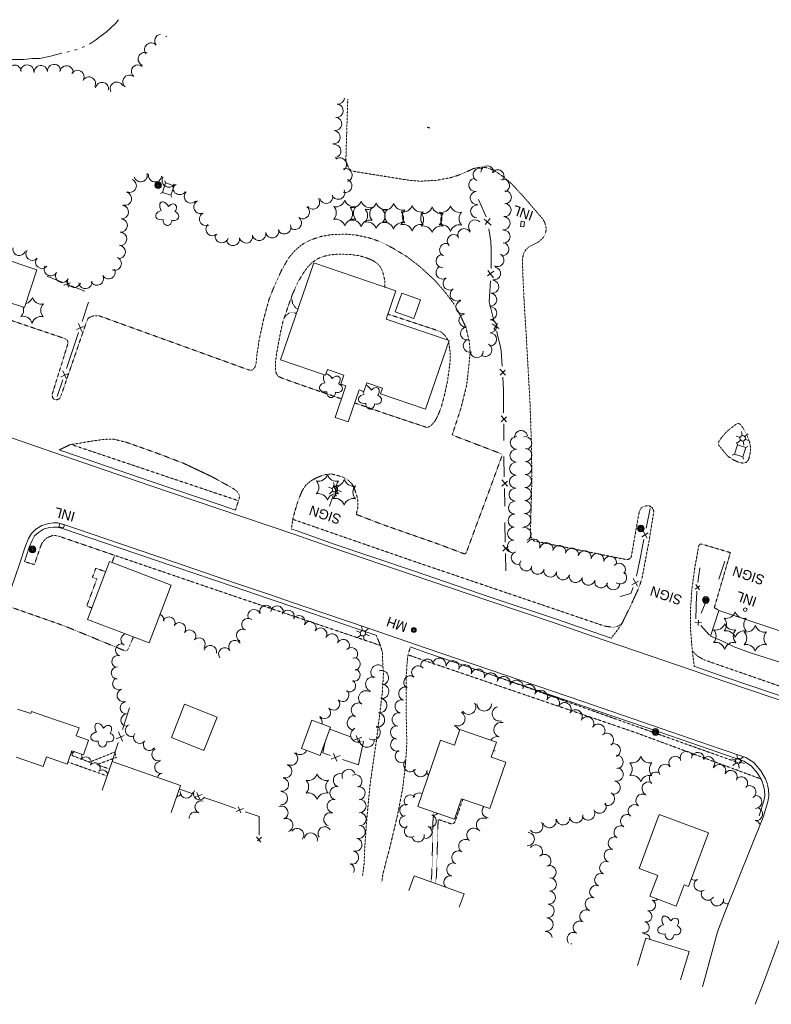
# Model space of a CAD drawing. Extents: x 386733 to 390135, y 98190 to 100008.
# Tile 7 of 12: x 388510 to 388967, y 98539 to 99138. Entities that reach past the tile are written whole.
import ezdxf
from ezdxf.enums import TextEntityAlignment as Align

# ---------------------------------------------------------------- set-up
doc = ezdxf.new("R2010")
doc.units = 0
doc.header["$LTSCALE"] = 0.005
doc.header["$MEASUREMENT"] = 0
for name, pattern in [('DGN Style 3', [37.5, 25, -12.5]), ('DGN Style 4', [56.5, 25, -12.5, 6.5, -12.5]), ('DGN Style 5', [20, 10, -10]), ('DGN Style 6', [74.75, 25, -12.5, 6.25, -12.5, 6, -12.5])]:
    doc.linetypes.add(name, pattern=pattern)
for name, color, linetype, lineweight in [('E_DRN_Grate', 5, 'Continuous', 15), ('E_DWY', 2, 'DGN Style 3', 15), ('E_LAND_Vegetation', 3, 'Continuous', 15), ('E_MISCPROP', 30, 'Continuous', 15), ('E_MISCPROP_HvyLine', 241, 'Continuous', 25), ('E_MISCPROP_Railing', 30, 'Continuous', 15), ('E_PATH_Sidewalk', 2, 'DGN Style 5', 15), ('E_RDWY', 21, 'Continuous', 25), ('E_UTL_AboveGroundPipe', 30, 'DGN Style 4', 15), ('E_WTR', 4, 'DGN Style 6', 15)]:
    doc.layers.add(name, color=color, linetype=linetype, lineweight=lineweight)
doc.styles.add('Style-IGR_FONT_0', font='IGR_FONT_0.shx')
doc.styles.add('Style-IGR_FONT_1', font='IGR_FONT_1.shx')

# ---------------------------------------------------------------- blocks, each defined once
blk = doc.blocks.new('POLE')
at = {"layer": 'E_MISCPROP', "color": 20, "linetype": 'Continuous', "lineweight": 0}
for radius in [2.02, 1.51, 1.01, 0.504]:
    blk.add_circle((0.03, -0.09), radius, dxfattribs=at)
blk = doc.blocks.new('INLT')
at = {"layer": 'E_MISCPROP_Railing', "color": 40, "linetype": 'Continuous', "lineweight": 0, "flags": 128}
blk.add_lwpolyline([(3, -2), (3, 0), (0, 0), (0, -2), (3, -2)], dxfattribs=at)
blk = doc.blocks.new('INL')
at = {"layer": 'E_MISCPROP_Railing', "color": 40, "linetype": 'Continuous', "lineweight": 0, "style": 'Style-IGR_FONT_0'}
blk.add_text('INL', height=6, rotation=0.00003, dxfattribs=at).set_placement((-5.79, -2.75))
blk = doc.blocks.new('PED')
at = {"layer": 'E_UTL_AboveGroundPipe', "color": 101, "linetype": 'Continuous', "lineweight": 13}
for p, q in [((-2.34, 2.71), (-3.29, 3.77)), ((3.06, 2.71), (4.02, 3.77)), ((-3.29, -4.35), (-2.34, -3.29)), ((4.02, -4.35), (3.06, -3.29))]:
    blk.add_line(p, q, dxfattribs=at)
at = {"layer": 'E_UTL_AboveGroundPipe', "color": 101, "linetype": 'Continuous', "lineweight": 13, "flags": 128}
blk.add_lwpolyline([(-2.34, -3.29), (3.06, -3.29), (3.06, 2.71), (-2.34, 2.71)], close=True, dxfattribs=at)
blk = doc.blocks.new('MHO_1')
at = {"layer": 'E_DRN_Grate', "color": 20, "linetype": 'Continuous', "lineweight": 0}
for centre, radius in [((0.04, -0.06), 1.5), ((0.04, -0.06), 1.22), ((0.04, -0.07), 0.968), ((0.01, -0.08), 0.605)]:
    blk.add_circle(centre, radius, dxfattribs=at)
blk = doc.blocks.new('LTP_1')
at = {"layer": 'E_MISCPROP', "color": 20, "linetype": 'Continuous', "lineweight": 0}
for p, q in [((-1.61, 0.09), (-4.22, 0.17)), ((-0.78, 1.46), (-1.98, 3.76)), ((0.86, 1.37), (2.22, 3.6)), ((1.66, 0), (4.18, -0.07)), ((-0.86, -1.4), (-2.22, -3.59)), ((0.78, -1.44), (2.02, -3.62))]:
    blk.add_line(p, q, dxfattribs=at)
blk.add_arc((0.02, 0.01), 1.64, 0, 360, dxfattribs=at)
blk = doc.blocks.new('POLE_1')
at = {"layer": 'E_MISCPROP', "color": 20, "linetype": 'Continuous', "lineweight": 0}
for radius in [2.02, 1.51, 1.01, 0.504]:
    blk.add_circle((0.03, -0.09), radius, dxfattribs=at)
blk = doc.blocks.new('TREE')
at = {"layer": 'E_LAND_Vegetation', "color": 93, "linetype": 'Continuous', "lineweight": 0}
for centre, major_axis, ratio in [((-1.07, 3.38), (0.91, -3.32), 0.782863), ((-3.74, -0.07), (3.29, -0.08), 0.832022), ((2.88, 1.66), (-3.52, -1.95), 0.691916), ((-1.48, -3.66), (1.2, 3.24), 0.716896), ((2.54, -2.64), (-3.34, 3.06), 0.560249)]:
    blk.add_ellipse(centre, major_axis=major_axis, ratio=ratio, start_param=1.570796, end_param=4.712389, dxfattribs=at)
blk = doc.blocks.new('PINEL')
at = {"layer": 'E_LAND_Vegetation', "color": 93, "linetype": 'Continuous', "lineweight": 0}
for centre, start, end in [((-8.23, 7.26), 275.21121, 0.97612), ((2.17, 10.66), 215.21121, 300.97612), ((-10.49, -3.45), 335.21121, 60.97612), ((10.31, 3.35), 155.21122, 240.97613), ((-2.35, -10.75), 35.21122, 120.97613), ((8.05, -7.36), 95.21122, 180.97613)]:
    blk.add_arc(centre, 5.72, start, end, dxfattribs=at)
blk = doc.blocks.new('SIGN')
at = {"layer": 'E_MISCPROP', "color": 20, "linetype": 'Continuous', "lineweight": 0, "style": 'Style-IGR_FONT_0'}
blk.add_text('SIGN', height=6, rotation=0.00002, dxfattribs=at).set_placement((0, 0), align=Align.MIDDLE_LEFT)

msp = doc.modelspace()

# ---------------------------------------------------------------- linework, layer by layer
at = {"layer": 'E_DWY', "color": 51, "linetype": 'DGN Style 3', "lineweight": 0, "flags": 128}
for points in [[(388709.83, 99089.27), (388708.8, 99057.38), (388708.72, 99052.65), (388709.33, 99049.98), (388710.48, 99047.34), (388711.97, 99045.97), (388713.69, 99045.43), (388746.97, 99040.09), (388753.9, 99039.5), (388763.75, 99040.03), (388772.65, 99041.69), (388777.53, 99043.31), (388782.76, 99045.54), (388786.13, 99047.12), (388788.91, 99047.84), (388791.66, 99048.07), (388794.62, 99047.61), (388798.68, 99046.08), (388804.41, 99042.22), (388809.17, 99038.19), (388816.75, 99030.05), (388826.96, 99018.17), (388828.61, 99016.16), (388829.73, 99014.01), (388830.3, 99011.87), (388830.43, 99009.88), (388829.92, 99007.62), (388829.2, 99006.11), (388827.95, 99004.45), (388825.79, 99002.63), (388824.12, 99001.71), (388821.7, 99000.52), (388819.6, 98999.41), (388817.97, 98997.68), (388816.65, 98995.47), (388816, 98992.01), (388816.26, 98982.97), (388816.66, 98973.39), (388817.33, 98961.39), (388818.28, 98946.63), (388819.51, 98924.25), (388820.63, 98904.3), (388821.53, 98878.58), (388821.71, 98857.38), (388820.92, 98827.43), (388821.01, 98823.63), (388821.78, 98821.78), (388823.08, 98820.94), (388879.05, 98809.63), (388880.24, 98809.65), (388881.5, 98810.39), (388882.19, 98811.35), (388886.47, 98835.83), (388887.18, 98839.13), (388888.16, 98840.88), (388889.61, 98841.89), (388891.43, 98842.34), (388893.12, 98842.18), (388894.69, 98841.35), (388895.35, 98840.37), (388895.81, 98839.09), (388895.77, 98838.11), (388892.97, 98820.95), (388888.68, 98798.21), (388886.96, 98793), (388882.07, 98782.15), (388876.6, 98771), (388874.43, 98767.66), (388869.96, 98761.84)], [(388758.01, 99072.55), (388758.27, 99072.23), (388759.33, 99071.92), (388759.74, 99071.95)], [(388535.91, 98910.22), (388550.91, 98953.79), (388552.04, 98956.21), (388553.79, 98957.32), (388556.22, 98957.77), (388558.87, 98957.64), (388648.99, 98925.07), (388650.48, 98924.7), (388651.48, 98924.7), (388652.49, 98925.41), (388653.41, 98926.53), (388654.14, 98928.8), (388654.65, 98934.52), (388656.02, 98943.34), (388658.63, 98955.52), (388661.9, 98967.51), (388664.98, 98975.27), (388669.49, 98985.23), (388673.86, 98992.84), (388677.51, 98997.18), (388682.35, 99001.24), (388687.22, 99003.84), (388693.88, 99006.03), (388699.79, 99007), (388708.27, 99007.31), (388714.4, 99006.82), (388722.77, 99005.08), (388729.9, 99002.67), (388737, 98998.96), (388745.65, 98993.78), (388753.42, 98987.77), (388762.7, 98979.35), (388769.03, 98972.02), (388774.61, 98964.64), (388778.66, 98957.17), (388781.66, 98950.62), (388783.68, 98942.14), (388784.22, 98935.55), (388783.31, 98926.06), (388782.11, 98915.55), (388778.52, 98901.19), (388773.28, 98885.27), (388803.32, 98873.84), (388803.72, 98873.05), (388796.9, 98854.44), (388783.82, 98819.14), (388781.88, 98813.68), (388781.27, 98813.23), (388780.69, 98813.08), (388764.35, 98819.23), (388730.96, 98830.91), (388714.91, 98837.08), (388715.99, 98841.25), (388716.03, 98844.3), (388715.59, 98847.44), (388714.12, 98852.09), (388712.3, 98855.72), (388709.62, 98858.25), (388706.41, 98859.91), (388703.13, 98860.82), (388699.79, 98861.66), (388695.72, 98861.16), (388691.14, 98859.46), (388687.41, 98857.4), (388684.35, 98854.86), (388682.06, 98851.31), (388679.73, 98845.65), (388677.88, 98839.67), (388676.51, 98834.54), (388675.55, 98828.19)], [(388535.91, 98910.22), (388534.82, 98907.64), (388534.1, 98907.07), (388532.84, 98906.71), (388531.75, 98906.73), (388531.01, 98907.16), (388530.32, 98908.39), (388530.09, 98909.75), (388530.43, 98911), (388539.8, 98940.97), (388539.68, 98942.15), (388538.95, 98943.24), (388537.96, 98943.84), (388485.03, 98961.75), (388414.07, 98986.08), (388396.95, 98992.26), (388369.01, 99002.9)], [(388706.06, 98907.25), (388683.26, 98915.08), (388669.78, 98919.86), (388667.65, 98920.9), (388666.3, 98922.78), (388665.87, 98925.77), (388665.82, 98928.73), (388666.53, 98934.6), (388668.9, 98947.41), (388670.47, 98954.47), (388671.9, 98958.46), (388674.11, 98965), (388676.06, 98970.44), (388679.64, 98978.39), (388683, 98983.92), (388685.72, 98987.71), (388688.65, 98990.49), (388691.58, 98992.42), (388694.79, 98993.71), (388699, 98994.73), (388703.77, 98995.13), (388711.02, 98995.03), (388717, 98994.15), (388720.93, 98993.04), (388724.55, 98991.58), (388727.54, 98989.71), (388729.72, 98987.35), (388731.08, 98984.48), (388732.16, 98980.03), (388732.44, 98977.18), (388732.26, 98975.12)], [(388734.2, 98958.76), (388763.7, 98949.01), (388766.74, 98947.79), (388768.79, 98945.9), (388770.45, 98943.47), (388770.64, 98942.89)], [(388771.05, 98941.67), (388771.33, 98940.84), (388772, 98936.28), (388772.08, 98930.59), (388771.45, 98925.15), (388770.37, 98917.69), (388768.6, 98909.4), (388766.7, 98902.45), (388764.61, 98896.96), (388762.54, 98893.34), (388760.3, 98890.9), (388758.75, 98890.09), (388757.77, 98889.93), (388732.11, 98898.48), (388713.98, 98904.82)], [(388942.69, 98889.46), (388939.97, 98887.16), (388937.06, 98883.8), (388935.36, 98881.18), (388934.9, 98879.67), (388938.2, 98875.59)], [(388938.2, 98875.59), (388940.88, 98872.37), (388944.46, 98870.09), (388947.72, 98868.65), (388950.26, 98868.2), (388952.01, 98868.66), (388953.31, 98870.05), (388953.86, 98871.69), (388954.51, 98874.43), (388954.67, 98877.91), (388953.91, 98881.72), (388952.38, 98885.23), (388950.15, 98889.51), (388948.62, 98891.63), (388947.85, 98892.1), (388947.02, 98892.3), (388946.34, 98892.09), (388942.69, 98889.46)], [(388541, 98879.43), (388534.32, 98876.21)], [(388641.52, 98839.69), (388643.85, 98846.68), (388644.02, 98848.56), (388643.22, 98850.09), (388641.77, 98851.7), (388639.63, 98853.09), (388627.29, 98859.97), (388609.76, 98868.21), (388593, 98874.58), (388575.07, 98880.92), (388567.39, 98882.77), (388561.77, 98882.64), (388553.12, 98881.44), (388545.99, 98880.16), (388541, 98879.43)], [(388534.54, 98823.69), (388532.25, 98824.24), (388530.28, 98824.19), (388527.16, 98822.96), (388525.57, 98821.62), (388523.89, 98819.47), (388522.88, 98817), (388519.33, 98806.57), (388513.39, 98808.34)], [(388534.54, 98823.69), (388568.13, 98812.19), (388566.55, 98807.75)], [(388920.49, 98744.69), (388919.27, 98753.89), (388918.16, 98767.71), (388918.15, 98778.84), (388919.01, 98791.54), (388920.81, 98804.89), (388923.21, 98818.12), (388923.76, 98818.86), (388924.78, 98819.09), (388942.43, 98813.83), (388932.65, 98780.42)], [(388554.23, 98780.25), (388551.16, 98781.39), (388557.3, 98797.82), (388554.62, 98798.81), (388556.66, 98804.33), (388562.6, 98802.24)], [(388536.88, 98769.58), (388504.02, 98781.06)], [(388932.65, 98780.42), (388935.41, 98778.76)], [(388579.57, 98762.61), (388576.1, 98754.82), (388575.41, 98754.27), (388574.85, 98754.01), (388536.88, 98769.58)], [(388718.83, 98617.69), (388719.73, 98624.41), (388720.02, 98631.23), (388720.24, 98635.59), (388720.88, 98644.75), (388721.58, 98654.05), (388723.4, 98673.05), (388727.4, 98700.8), (388729.77, 98719.99), (388730.81, 98728.59), (388731.52, 98740), (388731.07, 98746.99), (388730.89, 98753.2), (388729.49, 98758.02), (388727.11, 98763.57)], [(388747.87, 98756.48), (388746.52, 98751.96), (388745.94, 98747.51), (388745.26, 98736.76), (388745.37, 98714.92), (388745.73, 98698.08), (388744.92, 98684.86), (388743.13, 98669.99), (388739.97, 98653.86), (388735.13, 98633.66), (388731.17, 98618.64), (388730.57, 98613.84)]]:
    msp.add_lwpolyline(points, dxfattribs=at)
at = {"layer": 'E_LAND_Vegetation', "color": 93, "linetype": 'Continuous', "lineweight": 0}
for centre, radius, start, end in [((388596.5, 99124.77), 4.03, 96.9756, 220.56256), ((388590.37, 99119.52), 4.03, 40.56256, 220.56256), ((388602.84, 99129.53), 4.03, 207.83996, 216.36833), ((388596.5, 99124.77), 4.03, 40.56256, 44.74389), ((388586.41, 99113.68), 4.03, 69.72689, 249.72689), ((388507.38, 99106.22), 3.85, 358.81437, 178.81438), ((388514.94, 99106.26), 4.03, 356.81833, 176.81833), ((388523.24, 99105.82), 4.03, 4.58554, 184.58554), ((388531.29, 99106.46), 4.03, 4.58554, 184.58554), ((388538.87, 99105.62), 4.03, 352.05903, 172.05903), ((388545.49, 99102.88), 4.03, 328.99751, 148.99751), ((388582.3, 99106.12), 4.03, 49.69977, 229.69977), ((388552.52, 99098.8), 4.03, 330.73998, 150.73998), ((388560.5, 99095.54), 4.03, 351.26333, 171.26333), ((388569.42, 99095.72), 4.03, 27.22103, 207.22103), ((388577.09, 99099.97), 4.03, 49.69977, 229.69977), ((388703.84, 99090.39), 4.05, 264.22847, 353.82118), ((388703.03, 99082.33), 4.05, 264.22847, 84.22847), ((388702.2, 99074.32), 4.05, 262.97561, 82.97561), ((388701.2, 99066.28), 4.05, 262.97561, 82.97561), ((388701.64, 99057.8), 4.05, 276.18222, 96.18222), ((388705.04, 99049.67), 4.05, 307.38575, 127.38575), ((388708.48, 99043.15), 4.05, 288.4853, 108.4853), ((388790.04, 99043.4), 3.98, 62.42454, 242.42454), ((388794.65, 99044.79), 3.98, 357.03624, 177.03624), ((388800.85, 99042.49), 3.98, 324.65792, 144.65792), ((388577.29, 99036.74), 4.05, 247.12586, 67.12586), ((388583.94, 99043.19), 4.05, 196.41702, 16.41702), ((388592.68, 99043.07), 4.05, 171.43006, 351.43006), ((388601.03, 99039.92), 4.05, 145.45597, 325.45597), ((388708.34, 99036.67), 4.05, 251.48207, 71.48207), ((388787.4, 99037.24), 3.98, 96.32258, 276.32258), ((388804.15, 99036.84), 3.98, 289.87914, 109.87914), ((388607.69, 99035.37), 4.05, 146.19014, 326.19014), ((388614.41, 99030.27), 4.05, 135.04212, 315.04212), ((388703.99, 99032.54), 4.05, 205.49407, 25.49407), ((388788.27, 99029.32), 3.98, 96.32258, 276.32258), ((388805.36, 99029.76), 3.98, 269.35854, 89.35854), ((388574.38, 99028.86), 4.05, 257.0662, 77.0662), ((388620.27, 99023.84), 4.05, 115.15851, 295.15851), ((388688.71, 99026.59), 4.05, 216.80343, 36.80343), ((388696.68, 99030.03), 4.05, 195.16121, 15.16121), ((388572.53, 99020.71), 4.05, 265.00879, 85.00879), ((388682.49, 99020.71), 4.05, 233.53193, 53.53193), ((388788.48, 99021.12), 3.98, 88.25048, 268.25048), ((388805.11, 99021.93), 3.98, 265.46268, 85.46268), ((388571.82, 99012.64), 4.05, 265.00879, 85.00879), ((388623.71, 99016.51), 4.05, 115.15851, 295.15851), ((388677.68, 99014.19), 4.05, 233.53193, 53.53193), ((388787.2, 99012.05), 3.98, 42.90008, 222.90008), ((388804.48, 99013.99), 3.98, 265.46268, 85.46268), ((388627.68, 99010.29), 4.05, 133.98104, 313.98104), ((388663.9, 99009.07), 4.05, 191.40391, 11.40391), ((388671.25, 99011.51), 4.05, 201.31478, 21.31478), ((388780.67, 99006.69), 3.98, 26.06958, 206.06958), ((388804.51, 99005.83), 3.98, 271.53381, 91.53381), ((388571.46, 99004.44), 4.05, 268.49115, 88.49115), ((388633.19, 99006.11), 4.05, 163.33754, 343.33754), ((388640.08, 99004.4), 4.05, 190.81288, 10.81288), ((388648.03, 99005.92), 4.05, 190.81288, 10.81288), ((388655.96, 99007.47), 4.05, 191.40391, 11.40391), ((388774.26, 99003.13), 3.98, 43.92902, 223.92902), ((388510.16, 98998.16), 3.85, 166.42295, 346.42295), ((388517.98, 98995.24), 3.85, 140.45495, 320.45495), ((388570.63, 98996.55), 4.05, 263.62919, 83.62919), ((388769.62, 98997.73), 3.98, 66.65934, 246.65934), ((388803.76, 98998.19), 3.98, 263.00181, 83.00181), ((388523.92, 98990.35), 3.85, 140.45495, 320.45495), ((388568.14, 98989.44), 4.05, 247.76599, 67.76599), ((388767.5, 98991.01), 3.98, 91.20079, 271.20079), ((388800.77, 98991.57), 3.98, 243.07341, 63.07341), ((388529.27, 98986.03), 4.05, 150.16589, 330.16589), ((388564.44, 98984.2), 4.05, 208.70771, 28.70771), ((388767.44, 98984.04), 3.98, 123.02722, 303.02722), ((388798.69, 98983.4), 3.98, 259.06656, 79.06656), ((388536.29, 98981.99), 4.05, 150.16589, 330.16589), ((388543.48, 98979.01), 4.05, 159.24345, 339.24345), ((388557.34, 98980.32), 4.05, 208.70771, 28.70771), ((388771.78, 98977.36), 3.98, 123.02722, 303.02722), ((388797.64, 98975.38), 3.98, 262.76986, 82.76986), ((388550.32, 98978.25), 4.05, 188.37947, 8.37947), ((388776.12, 98970.68), 3.98, 123.02722, 303.02722), ((388512.7, 98970.7), 5.72, 284.36964, 341.89637), ((388523.64, 98970.51), 5.72, 196.13146, 281.89637), ((388796.47, 98967.54), 3.98, 261.38351, 81.38351), ((388507.06, 98961.32), 5.72, 316.13146, 16.72198), ((388528.94, 98960.94), 5.72, 136.13145, 221.89636), ((388779.5, 98962.91), 3.98, 103.99444, 283.99444), ((388796.38, 98959.29), 3.98, 270.67778, 90.67778), ((388512.37, 98951.75), 5.72, 16.13145, 101.89636), ((388523.31, 98951.56), 5.72, 76.13145, 161.89636), ((388781.39, 98954.93), 3.98, 96.66354, 276.66354), ((388796.38, 98951.37), 3.98, 269.342, 89.342), ((388782.31, 98947.02), 3.98, 96.66354, 276.66354), ((388784.01, 98939.55), 3.98, 105.51493, 285.51493), ((388796.29, 98943.4), 3.98, 269.342, 89.342), ((388793.45, 98937.01), 3.98, 242.3944, 62.3944), ((388788.25, 98936.19), 3.98, 179.87682, 359.87682), ((388812.54, 98880.6), 3.95, 88.72044, 268.72044), ((388815.2, 98884.08), 3.95, 10.04097, 190.04098), ((388817.74, 98880.43), 3.95, 284.31116, 104.31116), ((388812.37, 98872.71), 3.95, 88.72044, 268.72044), ((388817.84, 98873.05), 3.95, 269.04289, 89.04289), ((388812.19, 98864.81), 3.95, 88.72044, 268.72044), ((388817.71, 98865.16), 3.95, 269.04289, 89.04289), ((388812.02, 98856.92), 3.95, 88.72044, 268.72044), ((388817.57, 98857.26), 3.95, 269.04289, 89.04289), ((388811.79, 98849), 3.95, 87.95218, 267.95218), ((388817.44, 98849.36), 3.95, 269.04289, 89.04289), ((388811.5, 98841.1), 3.95, 87.95218, 267.95218), ((388817.31, 98841.47), 3.95, 269.04289, 89.04289), ((388811.22, 98833.21), 3.95, 87.95218, 267.95218), ((388817.18, 98833.57), 3.95, 269.04289, 89.04289), ((388810.94, 98825.32), 3.95, 87.95218, 267.95218), ((388817.39, 98825.09), 3.95, 288.81469, 108.81469), ((388810.79, 98817.46), 3.95, 89.11409, 269.11409), ((388822.7, 98818.16), 3.95, 334.95599, 154.95599), ((388830.68, 98815.94), 3.95, 347.89049, 167.89049), ((388838.4, 98814.29), 3.95, 347.89049, 167.89049), ((388813.18, 98810.67), 3.95, 110.02741, 290.02741), ((388846.12, 98812.63), 3.95, 347.89049, 167.89049), ((388853.84, 98810.97), 3.95, 347.89049, 167.89049), ((388861.56, 98809.32), 3.95, 347.89049, 167.89049), ((388818.37, 98806.73), 3.95, 147.03882, 327.03882), ((388869.28, 98807.66), 3.95, 347.89049, 167.89049), ((388874.75, 98803.49), 3.95, 319.41411, 139.41411), ((388825.32, 98804.58), 3.95, 165.25245, 345.25245), ((388832.95, 98802.91), 3.95, 167.87439, 347.87439), ((388840.67, 98801.26), 3.95, 167.87439, 347.87439), ((388848.39, 98799.6), 3.95, 167.87439, 347.87439), ((388875.39, 98798.7), 3.95, 233.53574, 53.53574), ((388856.11, 98797.94), 3.95, 167.87439, 347.87439), ((388863.83, 98796.28), 3.95, 167.87439, 347.87439), ((388871.31, 98795.1), 3.95, 177.1719, 357.1719), ((388660.1, 98778.08), 3.81, 19.50745, 199.50745), ((388594.24, 98772.84), 3.81, 350.6205, 66.08487), ((388652.91, 98775.53), 3.81, 19.50745, 199.50745), ((388666.85, 98777.72), 3.81, 354.0302, 174.0302), ((388673.46, 98775.09), 3.81, 337.92176, 157.92176), ((388601.07, 98770.94), 3.81, 335.38814, 155.38814), ((388607.49, 98767.55), 3.81, 324.15119, 144.15119), ((388649.16, 98770.1), 3.81, 53.63115, 233.63115), ((388680.17, 98771.82), 3.81, 332.58356, 152.58356), ((388686.76, 98768.2), 3.81, 329.30966, 149.30966), ((388575.66, 98760.93), 3.72, 106.355, 240.23972), ((388613.67, 98763.09), 3.81, 324.15119, 144.15119), ((388645.94, 98763.58), 3.81, 64.70402, 244.70402), ((388693.32, 98764.3), 3.81, 329.30966, 149.30966), ((388700.2, 98760.71), 3.81, 333.7926, 153.7926), ((388572.4, 98754.66), 3.72, 71.57958, 251.57958), ((388619.38, 98758.3), 3.81, 318.69389, 138.69389), ((388641.27, 98756.7), 3.81, 35.78274, 215.78274), ((388707.04, 98757.34), 3.81, 333.7926, 153.7926), ((388626.25, 98753.65), 3.81, 345.53801, 165.53801), ((388635.08, 98752.24), 3.81, 35.78274, 215.78274), ((388711.98, 98752.35), 3.81, 314.50775, 134.50775), ((388570.06, 98747.6), 3.72, 71.57958, 251.57958), ((388713.61, 98746.07), 3.81, 281.59574, 101.59574), ((388758.22, 98745.11), 4.08, 10.39468, 190.39468), ((388765.55, 98745.66), 4.08, 349.29101, 169.29101), ((388773.57, 98744.15), 4.08, 349.29101, 169.29101), ((388569.77, 98740.74), 3.72, 89.295, 269.295), ((388713.57, 98739.42), 3.81, 255.94543, 75.94543), ((388728.29, 98741.18), 4.46, 50.02569, 230.02569), ((388730.17, 98737.78), 4.46, 284.99872, 104.99872), ((388752.73, 98740.94), 4.08, 42.75079, 222.75079), ((388781.07, 98741.65), 4.08, 341.39672, 161.39672), ((388788.89, 98739.04), 4.08, 343.82293, 163.82292), ((388796.73, 98736.76), 4.08, 343.82293, 163.82292), ((388570.63, 98734.26), 3.72, 113.96988, 293.96988), ((388710.85, 98733.03), 3.81, 237.16154, 57.16154), ((388725.15, 98733.94), 4.46, 73.7042, 253.7042), ((388730.36, 98729.6), 4.46, 266.92649, 86.92649), ((388747.96, 98735), 4.08, 57.37966, 237.37966), ((388804.57, 98734.49), 4.08, 343.82293, 163.82292), ((388812.41, 98732.22), 4.08, 343.82293, 163.82292), ((388573.33, 98727.08), 3.72, 105.52981, 285.52981), ((388706.69, 98727.16), 3.81, 224.28787, 44.28787), ((388720.85, 98725.49), 4.46, 57.80684, 237.80684), ((388744.86, 98728.14), 4.08, 73.9474, 253.9474), ((388819.81, 98729.73), 4.08, 333.75804, 153.75804), ((388827.13, 98726.12), 4.08, 333.75804, 153.75804), ((388575.12, 98719.52), 3.72, 93.69489, 273.69489), ((388701.22, 98721.91), 3.81, 222.68366, 42.68366), ((388716.45, 98718.06), 4.46, 65.16716, 245.16716), ((388729.19, 98720.99), 4.46, 260.93985, 80.93985), ((388742.64, 98720.4), 4.08, 77.54625, 257.54625), ((388783.24, 98720), 4.45, 213.2921, 33.2921), ((388792.8, 98721.97), 4.45, 180.45596, 0.45596), ((388834.38, 98722.49), 4.08, 331.93318, 151.93318), ((388841.58, 98718.65), 4.08, 331.93318, 151.93318), ((388695.59, 98716.78), 3.81, 222.35341, 42.35341), ((388727.78, 98712.18), 4.46, 260.93985, 80.93985), ((388740.88, 98712.43), 4.08, 77.54625, 257.54625), ((388776.67, 98712.96), 4.45, 240.38319, 60.38319), ((388802.04, 98715.97), 4.45, 106.49374, 286.49374), ((388848.3, 98714.31), 4.08, 326.81615, 146.81615), ((388575.59, 98712.1), 3.72, 93.69489, 273.69489), ((388690.52, 98710.72), 3.81, 344.30916, 51.52303), ((388713.95, 98710.33), 4.46, 84.23099, 264.23099), ((388803.06, 98706.28), 4.45, 74.91226, 254.91226), ((388855.3, 98710.01), 4.08, 328.52675, 148.52675), ((388578.31, 98705.81), 3.72, 113.13404, 293.13404), ((388716.05, 98703.06), 4.46, 114.63969, 294.63969), ((388725.13, 98704.59), 4.46, 240.41778, 60.41778), ((388739.84, 98704.61), 4.08, 85.11942, 265.11942), ((388773.49, 98704.21), 4.45, 18.35553, 72.35213), ((388862.12, 98705.61), 4.08, 327.18927, 147.18927), ((388867.29, 98700.01), 4.08, 311.43728, 131.43728), ((388583.35, 98701.63), 3.72, 141.12224, 321.12224), ((388589.24, 98697.31), 3.72, 145.19415, 325.19415), ((388721.46, 98700.02), 4.46, 177.1719, 357.1719), ((388739.98, 98697.18), 4.08, 104.31016, 284.31016), ((388800.7, 98697.67), 4.45, 74.35687, 150.03759), ((388539.01, 98691.58), 3.32, 346.07139, 28.2546), ((388544.93, 98689.77), 3.32, 112.5376, 149.642), ((388594.39, 98691.1), 3.72, 115.99262, 295.99262), ((388675.4, 98688.69), 4.05, 240.67396, 60.67396), ((388680.95, 98695.15), 4.05, 226.48698, 339.05022), ((388742.79, 98690.19), 4.08, 120.81752, 300.81752), ((388798.29, 98689.09), 4.45, 74.35687, 87.98008), ((388871.44, 98693.71), 4.08, 295.30744, 115.30744), ((388915.76, 98689.17), 3.95, 22.78959, 202.78959), ((388922.61, 98688.54), 3.95, 353.20026, 173.20026), ((388544.93, 98689.77), 3.32, 329.642, 29.75502), ((388550.64, 98686.41), 3.32, 328.72806, 148.72806), ((388556.06, 98682.83), 3.32, 323.12583, 143.12583), ((388596.22, 98683.41), 3.72, 97.97901, 277.97901), ((388747.89, 98684.76), 4.08, 139.49728, 319.49728), ((388873.21, 98686.66), 4.08, 272.89405, 92.89405), ((388908.99, 98686.18), 3.95, 37.37736, 217.37736), ((388928.93, 98685.95), 3.95, 320.80994, 140.80994), ((388560.6, 98678.47), 3.32, 12.10136, 131.28838), ((388671.8, 98681.04), 4.05, 252.56519, 72.56519), ((388710.41, 98678.13), 4.05, 20.97284, 200.97284), ((388754.05, 98681.76), 4.08, 176.09059, 356.09059), ((388761.64, 98681.79), 4.08, 191.46065, 228.79281), ((388873.17, 98679.07), 4.08, 257.13559, 77.13559), ((388897.07, 98676.58), 3.95, 51.86769, 231.86769), ((388902.72, 98681.38), 3.95, 37.37736, 217.37736), ((388935.67, 98681.21), 3.95, 333.1155, 153.1155), ((388942.63, 98677.58), 3.95, 331.49374, 151.49374), ((388597.82, 98676.31), 3.72, 103.02678, 166.37467), ((388669.88, 98672.91), 4.05, 260.9302, 80.9302), ((388705.12, 98675.52), 4.05, 75.25411, 255.25411), ((388714.38, 98674.93), 4.05, 294.61985, 114.61985), ((388871.36, 98671.11), 4.08, 257.13559, 77.13559), ((388892.63, 98670.55), 3.95, 63.70981, 243.70981), ((388948.94, 98673.73), 3.95, 317.05147, 137.05148), ((388611.72, 98668.38), 3.69, 176.25932, 356.25932), ((388619.72, 98667.31), 3.69, 146.81178, 326.81178), ((388669.22, 98664.58), 4.05, 269.50775, 89.50775), ((388703.05, 98667.69), 4.05, 75.25411, 255.25411), ((388716.36, 98667.69), 4.05, 278.87999, 98.87999), ((388953.94, 98668.31), 3.95, 302.57686, 122.57686), ((388605.26, 98669.21), 3.69, 278.83771, 330.4652), ((388620.65, 98659.28), 3.69, 69.72689, 249.72689), ((388701.35, 98659.86), 4.05, 77.74859, 257.74859), ((388716.94, 98659.88), 4.05, 271.34156, 91.34156), ((388747.92, 98662.85), 3.75, 46.0901, 226.0901), ((388753.15, 98664.08), 3.75, 60.33984, 167.54517), ((388867.91, 98664.34), 4.08, 241.09869, 61.09869), ((388888.9, 98663.25), 3.95, 54.21307, 234.21307), ((388957.52, 98662.41), 3.95, 273.69266, 93.69266), ((388617.06, 98652.55), 3.69, 61.02859, 184.51802), ((388669.46, 98655.81), 4.05, 291.30646, 111.30646), ((388745.2, 98657.14), 3.75, 76.66992, 256.66992), ((388795.61, 98656.78), 4.17, 138.33236, 265.40541), ((388855.89, 98655.39), 4.08, 211.03879, 31.03879), ((388862.88, 98659.6), 4.08, 211.03879, 31.03879), ((388884.19, 98656.84), 3.95, 52.50802, 232.50802), ((388958.04, 98654.93), 3.95, 261.1596, 81.1596), ((388672.4, 98648.27), 4.05, 291.30646, 111.30646), ((388699.28, 98651.79), 4.05, 70.38426, 250.38426), ((388716.93, 98651.94), 4.05, 266.4662, 86.4662), ((388745.05, 98650.33), 3.75, 96.23124, 276.23124), ((388759.91, 98650.77), 3.75, 255.68691, 75.68691), ((388761.76, 98658.04), 3.75, 255.68691, 315.53843), ((388792.16, 98648.43), 4.17, 59.25431, 239.25431), ((388832.42, 98650.74), 4.08, 196.84188, 16.84188), ((388840.7, 98652.46), 4.08, 187.50395, 7.50395), ((388848.66, 98653.71), 4.08, 190.53318, 10.53318), ((388879.6, 98650.72), 3.95, 59.6962, 239.6962), ((388956.83, 98647.13), 3.95, 22.32479, 81.1596), ((388679.05, 98642.24), 4.05, 322.77429, 142.77429), ((388695.78, 98643.26), 4.05, 33.43754, 213.43754), ((388716.45, 98644.22), 4.05, 255.51775, 75.51775), ((388748.05, 98644.55), 3.75, 123.76023, 303.76023), ((388757.31, 98643.97), 3.75, 248.38511, 68.38511), ((388786.32, 98642.24), 4.17, 54.10276, 234.10276), ((388824.28, 98647.59), 4.08, 216.55815, 36.55815), ((388875.62, 98643.9), 3.95, 59.6962, 239.6962), ((388687.37, 98639.49), 4.05, 346.58993, 166.58993), ((388714.42, 98636.38), 4.05, 255.51775, 75.51775), ((388752.54, 98641.75), 3.75, 193.62153, 13.62153), ((388781.42, 98635.47), 4.17, 54.10276, 234.10276), ((388819.19, 98639.83), 4.08, 265.031, 85.031), ((388872.08, 98637.29), 3.95, 71.30799, 251.30799), ((388712.4, 98628.54), 4.05, 255.51775, 75.51775), ((388777.23, 98628.49), 4.17, 59.76209, 239.76209), ((388824.12, 98632.19), 4.08, 322.94513, 142.94513), ((388869.55, 98629.81), 3.95, 71.30799, 251.30799), ((388829.27, 98626.4), 4.08, 310.9268, 130.9268), ((388709.72, 98621.29), 4.05, 333.52364, 65.35543), ((388774.22, 98621.13), 4.17, 70.60378, 250.60378), ((388832.38, 98619.63), 4.08, 291.43367, 111.43367), ((388866.88, 98622.25), 3.95, 67.12761, 247.12761), ((388772.38, 98613.39), 4.17, 81.16248, 223.35606), ((388832.6, 98612.23), 4.08, 269.87463, 89.87463), ((388863.8, 98614.97), 3.95, 67.12761, 247.12761), ((388920.81, 98618.8), 3.95, 237.66508, 295.80214), ((388924.34, 98612.05), 3.95, 123.94951, 303.94951), ((388831.98, 98604.27), 4.08, 264.60127, 84.60127), ((388860.81, 98607.76), 3.95, 69.72639, 249.72639), ((388928.69, 98606.6), 3.95, 148.99213, 328.99213), ((388858.08, 98600.35), 3.95, 69.72639, 249.72639), ((388893.5, 98599.58), 3.43, 247.68657, 67.68657), ((388896.11, 98605.93), 3.43, 247.68657, 309.01841), ((388934.38, 98603.1), 3.95, 186.18222, 6.18222), ((388831.27, 98596.12), 4.08, 265.0784, 85.0784), ((388854.8, 98592.86), 3.95, 59.99886, 239.99886), ((388940.62, 98604.46), 3.95, 225.11138, 278.31508), ((388830.6, 98587.97), 4.08, 265.39395, 85.39395), ((388891.35, 98592.85), 3.43, 255.72007, 75.72007), ((388850.85, 98586.02), 3.95, 59.99886, 239.99886), ((388889.66, 98586.2), 3.43, 255.72007, 75.72007), ((388829.96, 98579.61), 4.08, 4.31069, 92.35772), ((388847.09, 98579.14), 3.95, 61.49921, 219.39667), ((388890.15, 98578.83), 3.43, 359.49813, 95.60076), ((388845.52, 98572.2), 3.95, 82.73627, 90.08754)]:
    msp.add_arc(centre, radius, start, end, dxfattribs=at)
for centre, major_axis, ratio, start_param, end_param in [((388698.2, 98918.29), (2.21, -3.95), 0.560249, 3.38381, 4.712389), ((388698.2, 98918.29), (2.21, -3.95), 0.560249, 1.570796, 2.926744), ((388702.34, 98918), (-2.16, -2.7), 0.716896, 1.570796, 4.712389), ((388696.52, 98914.32), (3.95, 0.75), 0.691916, 1.570796, 4.712389), ((388703.35, 98913.88), (-3.1, 1.11), 0.832022, 1.570796, 4.712389), ((388721.95, 98911.29), (2.21, -3.95), 0.560249, 1.570796, 2.706997), ((388726.09, 98911), (-2.16, -2.7), 0.716896, 1.570796, 4.712389), ((388699.73, 98911.45), (0.18, 3.44), 0.782863, 1.570796, 4.712389), ((388720.27, 98907.32), (3.95, 0.75), 0.691916, 1.570796, 4.712389), ((388721.95, 98911.29), (2.21, -3.95), 0.560249, 4.273109, 4.712389), ((388727.1, 98906.87), (-3.1, 1.11), 0.832022, 1.570796, 4.712389), ((388723.48, 98904.44), (0.18, 3.44), 0.782863, 1.570796, 4.712389)]:
    msp.add_ellipse(centre, major_axis=major_axis, ratio=ratio, start_param=start_param, end_param=end_param, dxfattribs=at)
at = {"layer": 'E_MISCPROP', "color": 20, "linetype": 'Continuous', "lineweight": 0}
for p, q in [((388698.77, 98842.15), (388700.86, 98848.54)), ((388935.32, 98797.66), (388938.96, 98808.6)), ((388924.64, 98777), (388928.01, 98785.32))]:
    msp.add_line(p, q, dxfattribs=at)
at = {"layer": 'E_MISCPROP_HvyLine', "color": 241, "linetype": 'Continuous', "lineweight": 13, "flags": 128}
for points in [[(388490.74, 98970.13), (388498.29, 98993.12), (388498.29, 98993.12), (388498.29, 98993.12), (388520.87, 98985.7), (388520.87, 98985.7), (388513.32, 98962.71)], [(388689.22, 98989.85), (388739.01, 98972.81), (388739.01, 98972.81), (388739.01, 98972.81), (388733.16, 98955.72), (388771.38, 98942.64), (388771.38, 98942.64), (388771.38, 98942.64), (388757.1, 98900.93), (388757.1, 98900.93), (388729.76, 98910.29), (388730.92, 98913.7), (388730.92, 98913.7), (388721.41, 98916.95), (388721.41, 98916.95), (388719.59, 98911.65), (388719.59, 98911.65), (388716.66, 98912.65), (388716.66, 98912.65), (388710.02, 98893.28), (388710.02, 98893.28), (388702.19, 98895.96), (388708.75, 98915.12), (388708.75, 98915.12), (388708.75, 98915.12), (388705.57, 98916.21), (388707.45, 98921.68), (388707.45, 98921.68), (388707.45, 98921.68), (388697.43, 98925.11), (388696.23, 98921.59), (388669.04, 98930.9), (388669.04, 98930.9), (388689.22, 98989.85)], [(388738.68, 98960.05), (388750.08, 98956.01), (388750.08, 98956.01), (388754.14, 98967.48), (388754.14, 98967.48), (388742.74, 98971.52), (388742.74, 98971.52), (388742.74, 98971.52)], [(388602.53, 98794.05), (388602.53, 98794.05), (388564.93, 98808.37), (388564.93, 98808.37), (388551.57, 98773.27), (388589.17, 98758.95), (388602.53, 98794.05)], [(388602.63, 98701.49), (388602.63, 98701.49), (388610.59, 98721.71), (388630.39, 98713.92), (388630.39, 98713.92), (388630.39, 98713.92), (388622.43, 98693.7), (388622.43, 98693.7)], [(388699.39, 98707.79), (388699.39, 98707.79), (388693.11, 98690.64), (388693.11, 98690.64), (388681.66, 98694.83), (388687.94, 98711.98), (388687.94, 98711.98), (388699.39, 98707.79)], [(388774.65, 98651.87), (388752.33, 98659.6), (388752.33, 98659.6), (388766.25, 98699.8), (388766.25, 98699.8), (388766.25, 98699.8), (388774.7, 98696.88), (388774.7, 98696.88), (388778, 98706.42), (388800.24, 98698.72), (388800.24, 98698.72), (388797.1, 98689.64), (388805.91, 98686.59), (388796.11, 98658.3), (388796.11, 98658.3), (388778.94, 98664.25), (388778.94, 98664.25), (388778.94, 98664.25)], [(388917.03, 98610.97), (388929.16, 98643.67), (388929.16, 98643.67), (388929.16, 98643.67), (388899.1, 98654.82), (388899.1, 98654.82), (388886.89, 98621.91), (388886.89, 98621.91), (388898.24, 98617.7), (388898.24, 98617.7), (388893.53, 98605.02), (388893.53, 98605.02), (388909.55, 98599.07), (388914.33, 98611.97), (388914.33, 98611.97), (388917.03, 98610.97)]]:
    msp.add_lwpolyline(points, close=True, dxfattribs=at)
for points in [[(388509.08, 98718.83), (388517.16, 98716.07), (388517.16, 98716.07), (388517.58, 98717.3), (388517.58, 98717.3), (388532.14, 98712.32), (388532.14, 98712.32), (388532.14, 98712.32), (388546.46, 98707.44), (388546.46, 98707.44), (388544.77, 98702.51), (388544.77, 98702.51), (388552.18, 98699.98), (388552.18, 98699.98), (388549.11, 98690.98), (388542.03, 98693.4), (388542.03, 98693.4), (388542.03, 98693.4), (388539.29, 98685.4), (388526.6, 98689.74), (388526.6, 98689.74), (388526.6, 98689.74), (388524.61, 98683.93), (388524.61, 98683.93), (388508.35, 98689.48)], [(388602.42, 98655.85), (388608.18, 98672.27), (388608.18, 98672.27), (388608.18, 98672.27), (388566.56, 98686.89), (388560.49, 98669.6)], [(388777.63, 98598.41), (388780.54, 98606.5), (388750.16, 98617.42), (388750.16, 98617.42), (388746.94, 98608.47)], [(388912.09, 98554.32), (388917.39, 98571.42), (388917.39, 98571.42), (388891.03, 98579.59), (388885.86, 98562.92)]]:
    msp.add_lwpolyline(points, dxfattribs=at)
at = {"layer": 'E_MISCPROP_Railing', "color": 40, "linetype": 'Continuous', "lineweight": 0}
for p, q in [((388792.67, 99016.42), (388796.99, 99012.83)), ((388796.34, 99016.82), (388793.29, 99013.1)), ((388794.9, 98985.29), (388798.34, 98980.85)), ((388798.57, 98984.89), (388794.78, 98981.91)), ((388541.34, 98977.85), (388537.19, 98976.38)), ((388540.14, 98975.21), (388538.85, 98978.77)), ((388545, 98949.4), (388549.21, 98951.2)), ((388548.27, 98948.12), (388546.21, 98953.05)), ((388801.77, 98950.06), (388797.63, 98952.9)), ((388798.53, 98949.4), (388800.95, 98952.97)), ((388535.49, 98920.73), (388539.7, 98922.53)), ((388538.76, 98919.45), (388536.7, 98924.38)), ((388805.73, 98921.71), (388802.23, 98925.31)), ((388802.43, 98921.7), (388805.5, 98924.72)), ((388806.38, 98893.25), (388803.05, 98897.01)), ((388803.08, 98893.4), (388806.29, 98896.27)), ((388806.98, 98854.13), (388803.4, 98858.11)), ((388803.46, 98854.25), (388806.86, 98857.35)), ((388888.51, 98823.49), (388892.4, 98825.79)), ((388891.88, 98822.66), (388889.22, 98827.22)), ((388807.51, 98814.55), (388804, 98818.39)), ((388804.09, 98814.65), (388807.36, 98817.67)), ((388882.56, 98794.31), (388886.51, 98796.52)), ((388885.91, 98793.41), (388883.35, 98798.02)), ((388923.55, 98791.25), (388921.34, 98794.5)), ((388921, 98791.7), (388923.78, 98793.6)), ((388924.76, 98771.12), (388920.85, 98771.56)), ((388922.77, 98769.48), (388923.12, 98772.83)), ((388572.82, 98699.28), (388570.44, 98704.87)), ((388569.09, 98700.71), (388573.87, 98702.78)), ((388718.36, 98701.69), (388712.88, 98699.6)), ((388716.84, 98698.14), (388715.02, 98702.83)), ((388699.81, 98688.26), (388705.22, 98690.52)), ((388701.22, 98691.85), (388703.18, 98687.22)), ((388616.93, 98665.17), (388621.29, 98666.94)), ((388618.09, 98668.03), (388619.63, 98664.31)), ((388642.05, 98656.55), (388646.41, 98658.32)), ((388643.21, 98659.41), (388644.75, 98655.69)), ((388654.31, 98641.07), (388657.05, 98637.94)), ((388657.4, 98640.92), (388654.86, 98638.66))]:
    msp.add_line(p, q, dxfattribs=at)
at = {"layer": 'E_MISCPROP_Railing', "color": 40, "linetype": 'Continuous', "lineweight": 0, "flags": 128}
for points in [[(388789.39, 99028.29), (388794, 99017.92)], [(388795.62, 99010.64), (388796.89, 99002.8), (388796.95, 98997.84)], [(388796.95, 98997.84), (388797.06, 98988.35), (388796.96, 98986.5)], [(388536.26, 98978.18), (388526.85, 98981.89)], [(388550.01, 98972.76), (388541.74, 98976.02)], [(388796.52, 98979.01), (388795.78, 98966.13)], [(388548.33, 98954.29), (388552.2, 98965.94)], [(388798.67, 98954.96), (388795.78, 98966.13)], [(388542.69, 98937.27), (388546.09, 98947.52)], [(388802.65, 98938.59), (388800.73, 98947.02), (388800.35, 98948.47)], [(388803.66, 98927.13), (388803.16, 98936.37), (388802.65, 98938.59)], [(388538.82, 98925.63), (388542.69, 98937.27)], [(388804.48, 98910.3), (388804.46, 98912.51), (388804.03, 98920.43)], [(388533.18, 98908.61), (388536.58, 98918.85)], [(388804.56, 98898.76), (388804.48, 98910.3)], [(388804.69, 98881.91), (388804.61, 98892.06)], [(388805, 98859.98), (388804.8, 98872.28)], [(388805.29, 98842.02), (388805.11, 98852.84)], [(388891.16, 98828.7), (388893.59, 98840.57)], [(388805.54, 98820.22), (388805.27, 98832.15)], [(388887.82, 98811.32), (388889.82, 98821.79)], [(388805.94, 98802.8), (388805.7, 98813.29)], [(388885.31, 98799.47), (388887.6, 98810.18), (388887.82, 98811.32)], [(388922.7, 98795.71), (388923.79, 98804.66)], [(388875.5, 98787.11), (388881.82, 98788.97), (388883.41, 98792.71)], [(388921.62, 98782.58), (388922.01, 98790.06), (388922.06, 98790.5)], [(388921.35, 98773.57), (388921.52, 98780.77), (388921.62, 98782.58)], [(388929.73, 98763.66), (388924.36, 98769.5)], [(388572.84, 98706.3), (388577.14, 98719.58)], [(388711.59, 98701.97), (388698.96, 98706.62)], [(388566.56, 98686.89), (388570.34, 98698.57)], [(388696.18, 98699.03), (388694.6, 98692.18), (388699.15, 98690.66)], [(388717.03, 98687.94), (388719.33, 98699.13), (388718.94, 98699.27)], [(388706.58, 98688.18), (388716.41, 98684.9), (388717.03, 98687.94)], [(388607.45, 98670.17), (388616.42, 98667.09)], [(388622.36, 98665.05), (388632.57, 98661.55)], [(388632.57, 98661.55), (388641.55, 98658.47)], [(388647.48, 98656.44), (388655.92, 98653.54), (388655.93, 98651.67)], [(388655.93, 98651.67), (388655.96, 98642.18)]]:
    msp.add_lwpolyline(points, dxfattribs=at)
msp.add_lwpolyline([(388814.79, 99012.05), (388815.31, 99015.2), (388817.34, 99014.87), (388816.82, 99011.72)], close=True, dxfattribs=at)
at = {"layer": 'E_MISCPROP_Railing', "color": 40, "linetype": 'Continuous', "lineweight": 13, "flags": 128}
for points in [[(388945.21, 98756.38), (388937.26, 98760.16), (388930.24, 98763.01), (388935.41, 98778.76), (388962.09, 98769.73), (388997.97, 98757.78), (389034.32, 98745.31), (389058.61, 98737.22), (389065.65, 98734.9), (389074.07, 98732.19)], [(389072.05, 98715.56), (389052.21, 98721.17), (389028.85, 98728.29), (389004.02, 98736.41), (388976.32, 98746.07), (388954.71, 98753.03), (388945.21, 98756.38)]]:
    msp.add_lwpolyline(points, dxfattribs=at)
at = {"layer": 'E_MISCPROP_Railing', "color": 40, "linetype": 'Continuous', "lineweight": 0}
msp.add_circle((388951.45, 98779.19), 1.1, dxfattribs=at)
at = {"layer": 'E_PATH_Sidewalk', "color": 51, "linetype": 'DGN Style 5', "lineweight": 0, "flags": 128}
for points in [[(388675.58, 98969.1), (388676.28, 98965.26), (388677.44, 98963.41), (388678.5, 98962.25), (388679.62, 98961.83)], [(388671.33, 98956.89), (388673.76, 98959.17), (388675, 98959.58), (388676.46, 98959.58), (388677.98, 98959.4), (388678.72, 98959.17)], [(388643.41, 98845.35), (388541.73, 98879.53)], [(388876.33, 98770.58), (388873.52, 98768.88), (388871.02, 98768.5), (388868.32, 98768.83), (388865.83, 98769.25), (388823.89, 98783.48), (388749.4, 98808.77), (388676.44, 98834.05)], [(388729.66, 98757.46), (388640.88, 98787.37), (388568.13, 98812.19)], [(389351.7, 98605.05), (389350.86, 98606.86), (389349.6, 98608.44), (389348.47, 98609.09), (389347.15, 98609.44), (389344.64, 98608.99), (389341.03, 98608.83), (389336.82, 98609.14), (389330.88, 98610.34), (389272.72, 98630.4), (389204.37, 98653.62), (389126.08, 98680.55), (389064.53, 98701.62), (388986.88, 98727.72), (388926.71, 98748.58), (388922.51, 98750.92), (388919.26, 98754.04)], [(388746.49, 98751.69), (388885.07, 98704.43), (388960.88, 98676.35)], [(388949.51, 98687.56), (388948.85, 98686.71), (388947.6, 98686.43), (388946.81, 98686.38), (388798.18, 98739.29)], [(388564.99, 98682.42), (388557.14, 98684.95), (388569.16, 98689.45), (388568.15, 98692.66), (388552.88, 98686.56), (388541.2, 98690.98)], [(388539.71, 98686.62), (388563.5, 98678.18)], [(388763.02, 98612.8), (388763.14, 98613.33), (388763.77, 98617.35), (388764.76, 98651.76), (388772.52, 98649.12), (388773.59, 98649.07), (388774.28, 98649.47), (388774.79, 98649.86), (388779.79, 98663.96)], [(388760.33, 98613.77), (388760.51, 98614.53), (388760.95, 98618.83), (388761.76, 98656.34)]]:
    msp.add_lwpolyline(points, dxfattribs=at)
at = {"layer": 'E_RDWY', "color": 21, "linetype": 'Continuous', "lineweight": 13, "flags": 128}
for points in [[(388536.46, 98872.83), (388494.77, 98887.21), (388468.01, 98896.33), (388429.62, 98909.64), (388403.38, 98918.71), (388353.1, 98936.06), (388307.27, 98952.02), (388262.57, 98967.41), (388226.51, 98980.06), (388177.25, 98997.1)], [(388537.27, 98875.19), (388534.34, 98876.21)], [(388984.54, 98720.12), (388938.52, 98735.77), (388919.76, 98742.29), (388858.55, 98763.07), (388835.91, 98771.01), (388794.94, 98784.71), (388748.91, 98800.36), (388700.8, 98816.71), (388677.64, 98824.84), (388631.4, 98840.47), (388589.55, 98854.67), (388536.47, 98872.83)], [(388641.52, 98839.69), (388632.2, 98842.84), (388590.35, 98857.04), (388537.27, 98875.19)], [(388473.42, 98698.56), (388480.12, 98718.51), (388489.24, 98745.2), (388499.3, 98775.07), (388510.05, 98806.14), (388513.91, 98818.06), (388515.67, 98822.33), (388517.48, 98825.5), (388520.3, 98828.12), (388523.83, 98830.29), (388527.85, 98831.54), (388530.87, 98831.9), (388533.52, 98831.85), (388537.03, 98830.92)], [(388537.19, 98830.87), (388571.58, 98819.2), (388604.56, 98808.04), (388641.67, 98795.37), (388662.23, 98788.36), (388682.02, 98781.56), (388722.24, 98767.88), (388758.15, 98755.61), (388852.65, 98723.33), (388900.86, 98706.86), (388936.11, 98694.72), (388951.74, 98689.45), (388956.75, 98686.25), (388961.01, 98681.25), (388963.72, 98676.38), (388964.94, 98673.11)], [(388513.39, 98808.33), (388516.26, 98817.19), (388517.92, 98821.23), (388519.46, 98823.94), (388521.82, 98826.12), (388524.87, 98828), (388528.37, 98829.08), (388530.99, 98829.4), (388533.17, 98829.36), (388536.39, 98828.5)], [(388536.39, 98828.5), (388570.78, 98816.83), (388603.76, 98805.67), (388640.86, 98793), (388661.42, 98785.99), (388681.22, 98779.2), (388721.43, 98765.51), (388727.42, 98763.47)], [(388869.96, 98761.84), (388859.36, 98765.44), (388836.72, 98773.38), (388795.74, 98787.08), (388749.72, 98802.72), (388701.62, 98819.07), (388678.45, 98827.21), (388675.55, 98828.19)], [(388748.27, 98756.34), (388757.34, 98753.24), (388851.84, 98720.96), (388900.05, 98704.49), (388935.3, 98692.35), (388950.65, 98687.18), (388955.09, 98684.34), (388958.94, 98679.81), (388961.45, 98675.33), (388962.6, 98672.24)], [(389363.02, 98613.22), (389360.98, 98614.67), (389356.54, 98608.39), (389352.51, 98605.37), (389348.14, 98603.68), (389344.28, 98602.91), (389340.51, 98602.51), (389336.99, 98602.96), (389331.91, 98604.14), (389305.38, 98613.27), (389263.48, 98627.58), (389225.4, 98640.49), (389177.49, 98656.86), (389132.84, 98672.13), (389080.19, 98690.08), (389036.49, 98705), (388985.35, 98722.49), (388939.34, 98738.14), (388920.76, 98744.59)], [(388962.6, 98672.24), (388963.12, 98669.54), (388963.34, 98666.16), (388962.72, 98662.96), (388959.88, 98653.83)], [(388965.06, 98672.71), (388965.61, 98669.85), (388965.85, 98666.01), (388965.15, 98662.34), (388962.27, 98653.09)], [(388962.27, 98653.09), (388939.42, 98596.13), (388934.63, 98583.45), (388926.83, 98555.07), (388925.42, 98549.95)], [(388997.98, 98646), (388983.24, 98608.27), (388962.61, 98552.56), (388957.55, 98539.42)]]:
    msp.add_lwpolyline(points, dxfattribs=at)
at = {"layer": 'E_WTR', "color": 161, "linetype": 'Continuous', "lineweight": 0, "flags": 128}
for points in [[(388552.71, 99122.78), (388553.38, 99123.14), (388556.45, 99125.24), (388559.38, 99127.46), (388563.06, 99130.12), (388565.73, 99132.69), (388568.6, 99135.22), (388570.51, 99137.62)], [(388512.92, 99113.52), (388517.91, 99114.04), (388522.56, 99114.14), (388525.48, 99114.66), (388529.88, 99115.67), (388535.21, 99117.11), (388535.92, 99117.26)], [(388539.07, 99117.97), (388540.64, 99118.32)], [(388543.76, 99119.17), (388545.31, 99119.6)], [(388548.33, 99120.73), (388549.84, 99121.3)], [(388512.92, 99113.52), (388506.08, 99113.39), (388498.95, 99112.4), (388491.88, 99111.89), (388486.45, 99111.54), (388482.92, 99111.64)]]:
    msp.add_lwpolyline(points, dxfattribs=at)

# ---------------------------------------------------------------- block references
at = {"layer": 'E_DRN_Grate', "color": 20, "linetype": 'Continuous', "lineweight": 0, "xscale": 0.9999984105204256, "yscale": 0.9999984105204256, "zscale": 0.9999984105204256, "rotation": 160.8376675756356}
msp.add_blockref('MHO_1', (388750, 98766.74), dxfattribs=at)
at = {"layer": 'E_LAND_Vegetation', "color": 93, "linetype": 'Continuous', "lineweight": 0, "rotation": 161.6879799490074}
for name, p in [('TREE', (388600.28, 99019.56)), ('PINEL', (388707.97, 99020.16)), ('PINEL', (388717.84, 99019.64)), ('PINEL', (388727.03, 99018.5)), ('PINEL', (388737.61, 99018.17)), ('PINEL', (388748.83, 99017.01)), ('PINEL', (388761.05, 99016.06)), ('PINEL', (388772.14, 99016.78)), ('PINEL', (388697.38, 98853.43)), ('PINEL', (388707.63, 98850.48)), ('PINEL', (388945.2, 98770.08)), ('PINEL', (388938.86, 98763.02)), ('PINEL', (388957.46, 98761.76)), ('TREE', (388560.81, 98702.72)), ('PINEL', (388887.86, 98682.28)), ('PINEL', (388691.17, 98671.62)), ('TREE', (388905.52, 98585.61))]:
    msp.add_blockref(name, p, dxfattribs=at)
at = {"layer": 'E_MISCPROP', "color": 20, "linetype": 'Continuous', "lineweight": 0, "rotation": 161.6879799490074}
for name, p in [('POLE_1', (388594.57, 99036.97)), ('LTP_1', (388949.91, 98883.29)), ('LTP_1', (388702.01, 98852.32)), ('SIGN', (388705.34, 98833.69)), ('POLE_1', (388888.04, 98828.36)), ('SIGN', (388962.72, 98796.82)), ('SIGN', (388912.58, 98784.62)), ('POLE_1', (388927.53, 98784.97)), ('LTP_1', (388719.03, 98764.86)), ('POLE_1', (388896.93, 98704.77)), ('LTP_1', (388947.11, 98687.16))]:
    msp.add_blockref(name, p, dxfattribs=at)
at = {"layer": 'E_MISCPROP', "color": 20, "linetype": 'Continuous', "lineweight": 0, "xscale": 1.000001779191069, "yscale": 1.000001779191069, "zscale": 1.000001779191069, "rotation": 160.9201906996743}
msp.add_blockref('POLE', (388518.23, 98815.71), dxfattribs=at)
at = {"layer": 'E_MISCPROP_Railing', "color": 40, "linetype": 'Continuous', "lineweight": 0, "rotation": 161.0226220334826}
for p in [(388816.82, 99020.3), (388952.59, 98785.74)]:
    msp.add_blockref('INL', p, dxfattribs=at)
at = {"layer": 'E_MISCPROP_Railing', "color": 40, "linetype": 'Continuous', "lineweight": 0, "xscale": 1.000001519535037, "yscale": 1.000001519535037, "zscale": 1.000001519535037}
for name, p, rotation in [('INL', (388538.21, 98837.11), 165.0361693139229), ('INLT', (388534.72, 98831.53), 345.0361693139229)]:
    msp.add_blockref(name, p, dxfattribs=dict(at, rotation=rotation))
at = {"layer": 'E_UTL_AboveGroundPipe', "color": 101, "linetype": 'Continuous', "lineweight": 13}
for p, rotation in [((388600.99, 99034.33), 161.6879799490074), ((388948.59, 98875.3), 161.0226220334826)]:
    msp.add_blockref('PED', p, dxfattribs=dict(at, rotation=rotation))

# ---------------------------------------------------------------- texts
at = {"layer": 'E_DRN_Grate', "color": 20, "linetype": 'Continuous', "lineweight": 0, "style": 'Style-IGR_FONT_1'}
msp.add_text('MH', height=6, rotation=160.83756, dxfattribs=at).set_placement((388745.55, 98768.16), align=Align.MIDDLE_LEFT)

doc.saveas('drawing.dxf')
